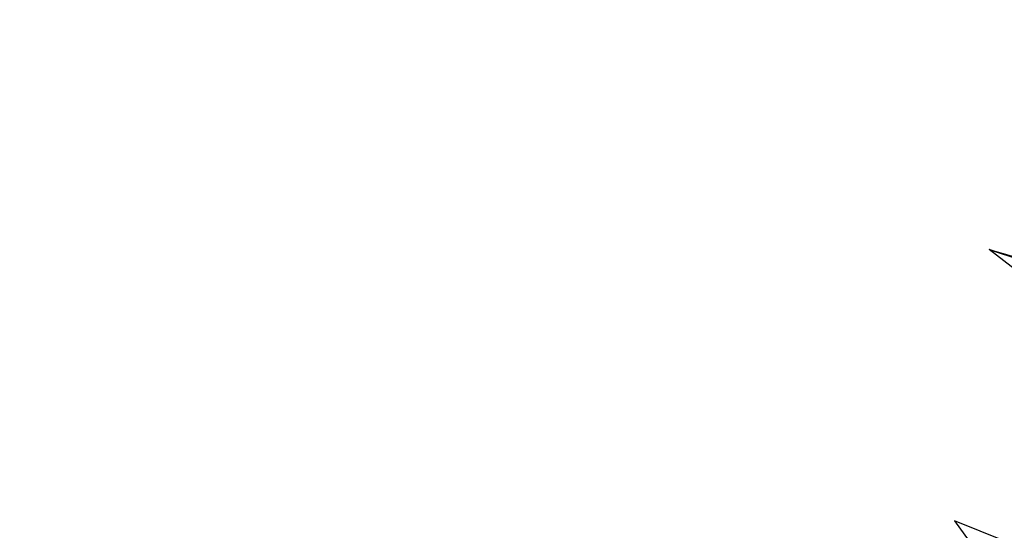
# Model space of a CAD drawing. Extents: x -0.024 to 0.024, y -0.135 to 0.024.
# Tile 127 of 256: x -0.01046 to -0.009728, y -0.023405 to -0.023026. Entities that reach past the tile are written whole.
import ezdxf

# ---------------------------------------------------------------- set-up
doc = ezdxf.new("R2010")
doc.units = 0
doc.layers.add('mesh', color=7, linetype='CONTINUOUS')

msp = doc.modelspace()

# ---------------------------------------------------------------- meshes
at = {"layer": 'mesh'}
mesh = msp.add_polyface(dxfattribs=at)
corners = [(-0.00949206, -0.02393227, 0.16785327), (-0.009332, -0.02383841, 0.16821153), (-0.00894527, -0.02459766, 0.16821156), (-0.00911552, -0.02467162, 0.1678533), (-0.00958437, -0.02398639, 0.16748098), (-0.0080849, -0.0242239, 0.16897673), (-0.008202, -0.02317582, 0.16908378), (-0.00774338, -0.02407553, 0.16908378), (-0.0085231, -0.0233641, 0.16897673), (-0.00841355, -0.02436667, 0.16879115), (-0.00883209, -0.02354528, 0.16879112), (-0.00870694, -0.02449413, 0.16853137), (-0.00910793, -0.02370703, 0.16853134), (-0.00959809, -0.02297667, 0.16853131), (-0.00659524, -0.02404414, 0.15794042), (-0.00860743, -0.02334938, 0.15782834), (-0.00821716, -0.02352203, 0.15856258), (-0.00748205, -0.02374947, 0.15730769), (-0.00857964, -0.02439218, 0.16216389), (-0.00915225, -0.02364503, 0.161802), (-0.009223, -0.02414978, 0.16351862), (-0.00828222, -0.02397277, 0.16069428), (-0.00891162, -0.0234035, 0.16017286), (-0.00774691, -0.02383256, 0.15928266), (-0.0097653, -0.02339816, 0.16327033), (-0.00798459, -0.02431912, 0.16093753), (-0.00722023, -0.02434045, 0.15993807), (-0.00748694, -0.02406128, 0.15962053), (-0.00845145, -0.02329699, 0.14241887), (-0.00791804, -0.02373539, 0.11806682), (-0.00861108, -0.02352219, 0.1178289), (-0.00695512, -0.02403165, 0.11839741), (-0.00624496, -0.02437549, 0.06760804), (-0.00644836, -0.02445965, -0.00007865), (-0.00923163, -0.02412464, -0.00007865), (-0.00887704, -0.02380842, 0.06822158), (-0.00872228, -0.02385417, 0.06816862), (-0.01046047, -0.02397673, -0.00007866), (-0.00935808, -0.02366622, 0.06838617), (-0.0087929, -0.02388721, 0.0704134), (-0.0076079, -0.02389942, 0.11708655), (-0.00910094, -0.02369009, 0.11494792), (-0.00711307, -0.02429927, 0.11585089), (-0.00829824, -0.0245698, 0.113681), (-0.00973953, -0.02319654, 0.11617631), (-0.00995108, -0.02400952, 0.11262143)]
mesh.append_faces([[corners[k] for k in face] for face in [(0, 1, 2, 2), (3, 4, 0, 0), (5, 6, 7, 7), (5, 8, 6, 6), (9, 8, 5, 5), (9, 10, 8, 8), (11, 10, 9, 9), (11, 12, 10, 10), (1, 12, 11, 11), (1, 13, 12, 12), (14, 15, 16, 16), (14, 17, 15, 15), (18, 19, 20, 20), (21, 19, 18, 18), (21, 22, 19, 19), (23, 22, 21, 21), (19, 24, 20, 20), (25, 21, 18, 18), (26, 21, 25, 25), (26, 27, 21, 21), (28, 29, 30, 30), (31, 29, 28, 28), (32, 33, 34, 34), (34, 35, 36, 36), (37, 38, 35, 35), (36, 35, 39, 39), (35, 38, 39, 39), (40, 30, 29, 29), (41, 42, 43, 43), (44, 40, 41, 41), (44, 30, 40, 40), (43, 45, 41, 41)]])

doc.saveas('drawing.dxf')
